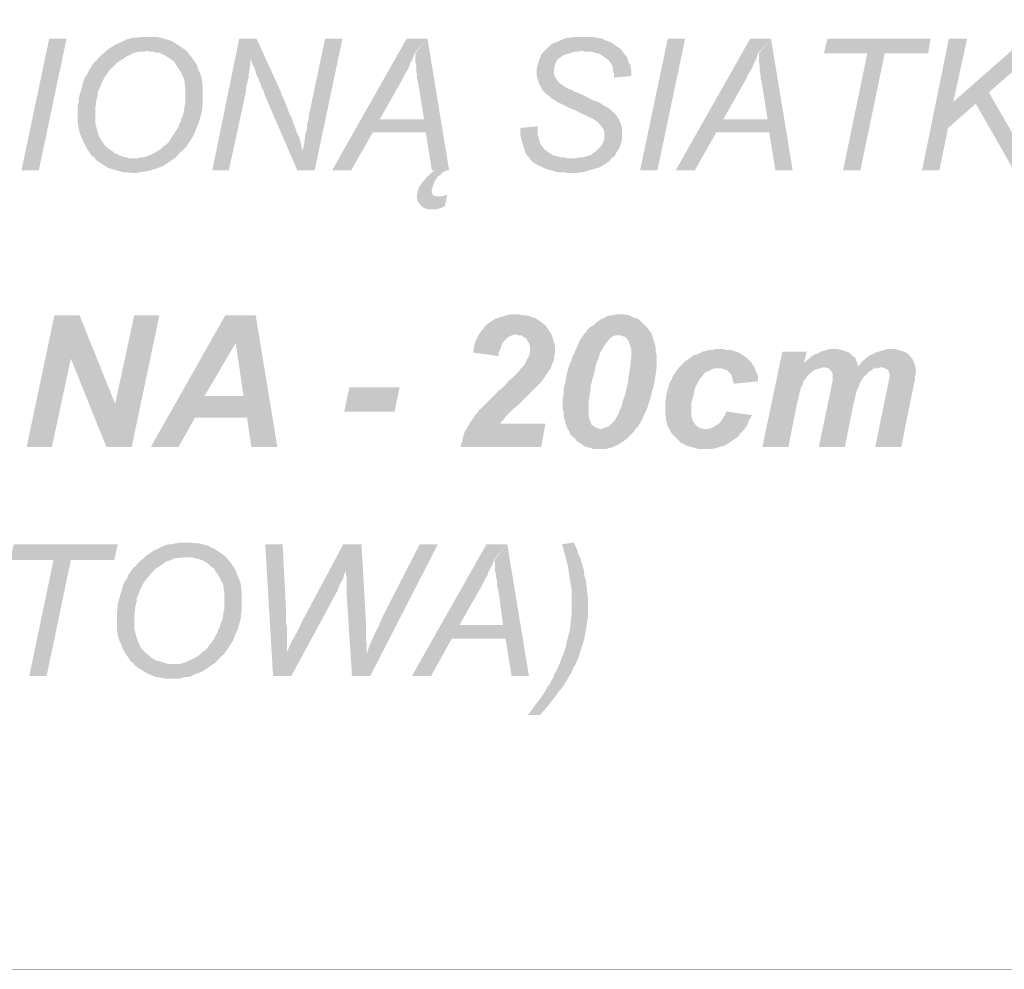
# Model space of a CAD drawing. Header units: millimetres. Extents: x -14047 to 49934, y -21523 to 14989.
# Tile 40 of 201: x 2487 to 2587, y 4369 to 4466. Entities that reach past the tile are written whole.
import ezdxf

# ---------------------------------------------------------------- set-up
doc = ezdxf.new("R2010")
doc.units = ezdxf.units.MM
doc.layers.add('H', color=7, linetype='Continuous')
doc.layers.add('P', color=7, linetype='Continuous')

msp = doc.modelspace()

# ---------------------------------------------------------------- hatches: boundary and pattern name
at = {"layer": 'H', "linetype": 'Continuous'}
for points in [[(2486.988, 4450.574), (2489.813, 4463.977), (2491.577, 4463.977), (2488.753, 4450.574)], [(2498.277, 4450.309), (2497.662, 4450.399), (2497.307, 4450.399), (2496.692, 4450.574), (2496.072, 4450.754), (2495.807, 4450.839), (2495.542, 4451.014), (2495.102, 4451.279), (2494.837, 4451.459), (2494.572, 4451.634), (2494.397, 4451.899), (2494.132, 4452.074), (2493.957, 4452.339), (2493.602, 4452.869), (2493.427, 4453.219), (2493.252, 4453.574), (2493.162, 4453.839), (2492.987, 4454.188), (2492.897, 4454.453), (2492.812, 4454.808), (2492.722, 4455.423), (2492.722, 4455.688), (2492.722, 4456.043), (2492.722, 4456.573), (2492.722, 4456.923), (2492.722, 4457.188), (2492.812, 4457.543), (2492.812, 4457.893), (2492.897, 4458.248), (2492.987, 4458.513), (2493.077, 4458.863), (2493.162, 4459.128), (2493.252, 4459.483), (2493.337, 4459.748), (2493.427, 4460.013), (2493.602, 4460.278), (2493.782, 4460.538), (2493.867, 4460.803), (2494.047, 4461.068), (2494.222, 4461.333), (2494.397, 4461.598), (2494.662, 4461.772), (2494.752, 4461.952), (2495.017, 4462.217), (2495.542, 4462.657), (2495.722, 4462.832), (2496.252, 4463.187), (2496.512, 4463.362), (2497.132, 4463.627), (2497.662, 4463.892), (2498.012, 4463.977), (2498.277, 4464.067), (2498.632, 4464.067), (2499.246, 4464.157), (2499.601, 4464.157), (2500.131, 4464.157), (2500.836, 4464.157), (2501.101, 4464.067), (2501.451, 4463.977), (2501.716, 4463.892), (2502.071, 4463.802), (2502.336, 4463.712), (2502.601, 4463.537), (2502.861, 4463.362), (2503.126, 4463.187), (2503.656, 4462.832), (2499.776, 4462.742), (2499.511, 4462.657), (2498.896, 4462.657), (2498.542, 4462.567), (2498.277, 4462.482), (2498.012, 4462.302), (2497.747, 4462.217), (2497.482, 4462.037), (2497.222, 4461.862), (2496.957, 4461.687), (2496.692, 4461.513), (2496.427, 4461.248), (2496.162, 4460.983), (2495.897, 4460.718), (2495.722, 4460.453), (2495.542, 4460.188), (2495.367, 4459.923), (2495.102, 4459.393), (2495.017, 4459.128), (2494.752, 4458.513), (2494.752, 4458.248), (2494.662, 4457.893), (2494.572, 4457.543), (2494.572, 4457.278), (2494.487, 4456.923), (2494.487, 4456.573), (2494.487, 4456.133), (2494.487, 4455.423), (2494.572, 4455.073), (2494.662, 4454.808), (2494.837, 4454.188), (2494.927, 4453.929), (2495.102, 4453.664), (2495.282, 4453.399), (2495.457, 4453.134), (2495.722, 4452.869), (2495.987, 4452.694), (2496.252, 4452.514), (2496.427, 4452.339), (2496.692, 4452.249), (2497.042, 4452.074), (2497.307, 4451.989), (2497.662, 4451.899), (2497.927, 4451.809), (2498.277, 4451.809), (2498.457, 4451.809), (2502.421, 4451.724), (2502.156, 4451.544), (2501.891, 4451.369), (2501.631, 4451.194), (2501.366, 4451.014), (2500.656, 4450.754), (2500.306, 4450.664), (2500.041, 4450.574), (2499.686, 4450.489), (2499.071, 4450.399), (2498.717, 4450.309), (2498.367, 4450.309)], [(2506.39, 4450.574), (2509.125, 4463.977), (2510.89, 4463.977), (2510.36, 4461.952), (2510.27, 4461.687), (2510.27, 4461.333), (2510.18, 4461.068), (2510.18, 4460.803), (2510.095, 4460.453), (2510.095, 4460.098), (2510.005, 4459.748), (2509.92, 4459.393), (2509.83, 4459.043), (2509.83, 4458.688), (2508.065, 4450.574)], [(2515.034, 4450.574), (2511.68, 4458.338), (2511.595, 4458.688), (2511.415, 4458.953), (2511.33, 4459.308), (2511.155, 4459.658), (2511.065, 4459.923), (2510.89, 4460.278), (2510.71, 4460.893), (2510.445, 4461.423), (2510.36, 4461.687), (2510.36, 4461.952), (2510.89, 4463.977), (2513.18, 4458.953), (2513.355, 4458.598), (2513.445, 4458.248), (2513.62, 4457.893), (2513.799, 4457.543), (2513.884, 4457.278), (2514.239, 4456.308), (2514.414, 4456.043), (2514.504, 4455.778), (2514.589, 4455.513), (2514.679, 4455.248), (2514.769, 4455.073), (2514.854, 4454.808), (2514.944, 4454.543), (2515.034, 4454.278), (2515.209, 4454.014), (2515.384, 4453.309), (2515.474, 4452.959), (2515.559, 4452.604)], [(2515.034, 4450.574), (2515.559, 4452.604), (2515.739, 4453.219), (2515.739, 4453.574), (2515.824, 4453.839), (2515.824, 4454.188), (2515.914, 4454.453), (2516.004, 4454.808), (2516.004, 4455.163), (2516.089, 4455.513), (2516.179, 4455.778), (2516.179, 4456.043), (2517.854, 4463.977), (2519.619, 4463.977), (2516.794, 4450.574)], [(2518.559, 4450.574), (2526.143, 4463.977), (2528.258, 4463.977), (2526.938, 4462.482), (2526.848, 4462.217), (2526.763, 4461.952), (2526.498, 4461.423), (2526.408, 4461.158), (2526.233, 4460.803), (2526.053, 4460.538), (2525.878, 4460.188), (2525.703, 4459.833), (2523.408, 4455.778), (2528.083, 4454.453), (2522.703, 4454.453), (2520.499, 4450.574)], [(2527.203, 4447.664), (2527.203, 4447.929), (2527.203, 4448.194), (2527.288, 4448.459), (2527.378, 4448.814), (2527.553, 4449.074), (2527.733, 4449.339), (2527.998, 4449.694), (2528.258, 4449.959), (2528.438, 4450.134), (2528.702, 4450.399), (2528.967, 4450.574), (2528.702, 4450.574), (2528.083, 4454.453), (2523.408, 4455.778), (2527.908, 4455.778), (2527.378, 4459.128), (2527.288, 4459.568), (2527.203, 4459.923), (2527.203, 4460.278), (2527.113, 4460.628), (2527.113, 4460.983), (2527.113, 4461.248), (2527.028, 4461.598), (2527.028, 4461.862), (2527.028, 4462.482), (2528.258, 4463.977), (2530.462, 4450.574), (2530.202, 4450.574), (2529.847, 4450.399), (2529.582, 4450.134), (2529.317, 4449.959), (2529.142, 4449.694), (2528.967, 4449.429), (2528.877, 4449.164), (2528.787, 4448.899), (2528.702, 4448.549), (2528.702, 4448.284), (2528.877, 4448.019), (2529.142, 4447.929), (2529.407, 4447.929)], [(2547.22, 4460.013), (2547.22, 4460.363), (2547.13, 4460.718), (2547.13, 4460.893), (2547.045, 4461.248), (2546.865, 4461.513), (2546.69, 4461.772), (2546.335, 4462.037), (2546.075, 4462.217), (2545.81, 4462.392), (2545.545, 4462.482), (2545.19, 4462.567), (2544.925, 4462.657), (2544.575, 4462.657), (2544.22, 4462.657), (2543.955, 4462.742), (2540.166, 4462.742), (2540.341, 4462.922), (2540.781, 4463.362), (2541.136, 4463.537), (2541.401, 4463.627), (2541.576, 4463.712), (2541.926, 4463.892), (2542.191, 4463.977), (2542.456, 4464.067), (2542.811, 4464.067), (2543.161, 4464.157), (2543.426, 4464.157), (2543.78, 4464.157), (2544.395, 4464.157), (2544.75, 4464.157), (2545.1, 4464.157), (2545.455, 4464.067), (2546.075, 4463.977), (2546.335, 4463.802), (2546.6, 4463.712), (2546.865, 4463.627), (2547.13, 4463.452), (2547.395, 4463.272), (2547.66, 4463.097), (2547.925, 4462.922), (2548.1, 4462.657), (2548.275, 4462.392), (2548.455, 4462.217), (2548.63, 4461.862), (2548.72, 4461.513), (2548.895, 4461.248), (2548.985, 4460.628), (2548.985, 4460.453), (2548.985, 4460.188)], [(2549.865, 4450.574), (2552.684, 4463.977), (2554.449, 4463.977), (2551.629, 4450.574)], [(2553.479, 4450.574), (2561.063, 4463.977), (2563.178, 4463.977), (2561.858, 4462.482), (2561.768, 4462.217), (2561.683, 4461.952), (2561.418, 4461.423), (2561.328, 4461.158), (2561.153, 4460.803), (2560.973, 4460.538), (2560.798, 4460.188), (2560.623, 4459.833), (2558.329, 4455.778), (2563.003, 4454.453), (2557.624, 4454.453), (2555.419, 4450.574)], [(2563.623, 4450.574), (2563.003, 4454.453), (2558.329, 4455.778), (2562.828, 4455.778), (2562.298, 4459.128), (2562.208, 4459.568), (2562.123, 4459.923), (2562.123, 4460.278), (2562.033, 4460.628), (2562.033, 4460.983), (2562.033, 4461.248), (2561.948, 4461.598), (2561.948, 4461.862), (2561.948, 4462.482), (2563.178, 4463.977), (2565.383, 4450.574)], [(2570.497, 4450.574), (2572.967, 4462.482), (2568.557, 4462.482), (2568.912, 4463.977), (2579.406, 4463.977), (2579.141, 4462.482), (2574.731, 4462.482), (2572.262, 4450.574)], [(2578.526, 4450.574), (2581.255, 4463.977), (2583.11, 4463.977), (2581.7, 4457.543), (2583.99, 4457.363), (2581.17, 4454.898), (2580.286, 4450.574)], [(2587.87, 4450.574), (2583.99, 4457.363), (2581.7, 4457.543), (2589.019, 4463.977), (2591.574, 4463.977), (2585.315, 4458.513), (2589.899, 4450.574)], [(2502.421, 4451.724), (2498.457, 4451.809), (2498.807, 4451.809), (2499.071, 4451.899), (2499.426, 4451.899), (2499.686, 4451.989), (2500.306, 4452.249), (2500.656, 4452.429), (2501.186, 4452.779), (2501.451, 4453.044), (2501.716, 4453.219), (2501.981, 4453.484), (2502.071, 4453.664), (2502.421, 4454.188), (2502.601, 4454.453), (2502.776, 4454.718), (2502.951, 4454.983), (2503.041, 4455.338), (2503.216, 4455.603), (2503.216, 4455.778), (2503.391, 4456.133), (2503.481, 4456.483), (2503.571, 4457.103), (2503.656, 4457.453), (2503.656, 4457.718), (2503.656, 4458.073), (2503.656, 4458.688), (2503.656, 4459.043), (2503.571, 4459.393), (2503.571, 4459.658), (2503.481, 4460.013), (2503.306, 4460.278), (2503.216, 4460.538), (2503.041, 4460.803), (2502.686, 4461.333), (2502.601, 4461.513), (2502.336, 4461.772), (2502.071, 4461.952), (2501.806, 4462.127), (2501.541, 4462.302), (2501.276, 4462.392), (2501.011, 4462.567), (2500.656, 4462.567), (2500.396, 4462.657), (2500.041, 4462.657), (2499.776, 4462.742), (2503.656, 4462.832), (2503.921, 4462.567), (2504.096, 4462.302), (2504.276, 4462.127), (2504.626, 4461.598), (2504.806, 4461.333), (2504.981, 4460.803), (2505.156, 4460.453), (2505.246, 4460.188), (2505.331, 4459.833), (2505.331, 4459.568), (2505.421, 4459.218), (2505.421, 4458.863), (2505.421, 4458.513), (2505.421, 4457.808), (2505.421, 4457.543), (2505.421, 4457.188), (2505.331, 4456.838), (2505.331, 4456.573), (2505.246, 4456.218), (2505.156, 4455.953), (2505.066, 4455.603), (2504.981, 4455.338), (2504.716, 4454.718), (2504.541, 4454.278), (2504.361, 4453.929), (2504.186, 4453.664), (2504.011, 4453.399), (2503.831, 4453.134), (2503.656, 4452.869), (2503.391, 4452.604), (2503.126, 4452.429), (2502.686, 4451.899)], [(2546.955, 4451.809), (2542.901, 4451.809), (2543.341, 4451.809), (2543.69, 4451.899), (2544.045, 4451.899), (2544.31, 4451.989), (2544.66, 4452.074), (2544.925, 4452.164), (2545.1, 4452.339), (2545.365, 4452.514), (2545.63, 4452.779), (2545.895, 4453.044), (2546.075, 4453.309), (2546.16, 4453.574), (2546.25, 4453.839), (2546.25, 4454.104), (2546.25, 4454.453), (2546.16, 4454.718), (2545.985, 4454.983), (2545.81, 4455.248), (2545.545, 4455.513), (2545.28, 4455.688), (2545.015, 4455.868), (2544.75, 4455.953), (2544.485, 4456.133), (2544.045, 4456.308), (2543.69, 4456.483), (2543.341, 4456.658), (2542.901, 4456.838), (2542.546, 4457.013), (2542.191, 4457.188), (2541.841, 4457.363), (2541.576, 4457.453), (2541.401, 4457.543), (2541.221, 4457.718), (2540.871, 4457.893), (2540.606, 4458.158), (2540.341, 4458.338), (2540.076, 4458.598), (2539.901, 4458.863), (2539.811, 4459.043), (2539.636, 4459.308), (2539.546, 4459.568), (2539.461, 4459.923), (2539.371, 4460.188), (2539.371, 4460.538), (2539.371, 4460.983), (2539.461, 4461.248), (2539.546, 4461.598), (2539.636, 4461.862), (2539.726, 4462.127), (2539.901, 4462.482), (2540.166, 4462.742), (2543.955, 4462.742), (2543.605, 4462.657), (2543.251, 4462.657), (2542.901, 4462.567), (2542.636, 4462.482), (2542.371, 4462.392), (2542.106, 4462.302), (2541.841, 4462.127), (2541.486, 4461.862), (2541.311, 4461.598), (2541.221, 4461.333), (2541.136, 4460.983), (2541.136, 4460.718), (2541.136, 4460.363), (2541.221, 4460.098), (2541.401, 4459.833), (2541.486, 4459.658), (2541.751, 4459.393), (2542.016, 4459.218), (2542.281, 4459.043), (2542.636, 4458.863), (2542.901, 4458.778), (2543.161, 4458.598), (2543.426, 4458.513), (2543.87, 4458.338), (2544.22, 4458.158), (2544.575, 4457.983), (2544.925, 4457.808), (2545.28, 4457.628), (2545.63, 4457.543), (2545.895, 4457.363), (2546.16, 4457.188), (2546.335, 4457.103), (2546.515, 4457.013), (2546.78, 4456.838), (2547.045, 4456.573), (2547.305, 4456.393), (2547.485, 4456.133), (2547.66, 4455.868), (2547.835, 4455.513), (2547.925, 4455.248), (2548.015, 4454.983), (2548.015, 4454.633), (2548.015, 4454.278), (2548.015, 4453.929), (2548.015, 4453.664), (2547.925, 4453.309), (2547.835, 4453.044), (2547.66, 4452.694), (2547.485, 4452.429), (2547.395, 4452.249), (2547.22, 4451.989)], [(2542.546, 4450.309), (2542.106, 4450.399), (2541.841, 4450.399), (2541.486, 4450.399), (2540.871, 4450.574), (2540.251, 4450.754), (2539.726, 4451.014), (2539.461, 4451.104), (2539.196, 4451.279), (2538.931, 4451.459), (2538.751, 4451.634), (2538.576, 4451.899), (2538.401, 4452.074), (2538.226, 4452.339), (2538.136, 4452.604), (2538.046, 4452.869), (2537.961, 4453.219), (2537.871, 4453.484), (2537.781, 4453.839), (2537.696, 4454.188), (2537.696, 4454.543), (2537.696, 4454.898), (2539.461, 4455.073), (2539.461, 4454.633), (2539.461, 4454.278), (2539.546, 4453.929), (2539.636, 4453.664), (2539.726, 4453.309), (2539.811, 4453.134), (2539.986, 4452.959), (2540.166, 4452.694), (2540.431, 4452.514), (2540.696, 4452.339), (2540.956, 4452.164), (2541.221, 4452.074), (2541.576, 4451.989), (2541.841, 4451.899), (2542.191, 4451.899), (2542.546, 4451.809), (2542.901, 4451.809), (2546.955, 4451.809), (2546.78, 4451.544), (2546.515, 4451.369), (2546.25, 4451.194), (2545.985, 4451.014), (2545.63, 4450.839), (2545.28, 4450.754), (2544.66, 4450.574), (2544.395, 4450.489), (2544.045, 4450.399), (2543.69, 4450.399), (2543.426, 4450.309), (2543.076, 4450.309)], [(2528.702, 4446.61), (2528.348, 4446.61), (2528.083, 4446.695), (2527.733, 4446.869), (2527.553, 4447.049), (2527.288, 4447.399), (2527.203, 4447.664), (2529.407, 4447.929), (2529.757, 4447.929), (2530.022, 4448.019), (2530.287, 4448.104), (2530.022, 4446.959), (2529.672, 4446.784), (2529.407, 4446.695), (2529.052, 4446.61), (2528.787, 4446.61)], [(2487.518, 4422.443), (2490.343, 4435.851), (2492.897, 4435.851), (2492.017, 4431.442), (2490.078, 4422.443)], [(2495.632, 4422.443), (2492.017, 4431.442), (2492.897, 4435.851), (2496.512, 4426.852)], [(2495.632, 4422.443), (2496.512, 4426.852), (2498.457, 4435.851), (2501.011, 4435.851), (2498.192, 4422.443)], [(2500.131, 4422.443), (2507.715, 4435.851), (2510.8, 4435.851), (2508.77, 4433.026), (2505.596, 4427.647), (2509.92, 4425.442), (2504.626, 4425.442), (2502.951, 4422.443)], [(2510.36, 4422.443), (2509.92, 4425.442), (2505.596, 4427.647), (2509.565, 4427.647), (2508.77, 4433.026), (2510.8, 4435.851), (2513.005, 4422.443)], [(2535.492, 4431.707), (2532.932, 4432.056), (2532.932, 4432.411), (2533.022, 4432.761), (2533.112, 4433.116), (2533.377, 4433.731), (2533.727, 4434.261), (2533.902, 4434.436), (2534.082, 4434.701), (2534.347, 4434.966), (2534.607, 4435.141), (2534.872, 4435.321), (2535.137, 4435.496), (2535.402, 4435.586), (2535.667, 4435.671), (2536.022, 4435.761), (2536.286, 4435.851), (2536.636, 4435.936), (2536.991, 4435.936), (2537.521, 4435.936), (2537.871, 4435.851), (2538.226, 4435.851), (2538.576, 4435.761), (2538.841, 4435.671), (2539.196, 4435.586), (2539.461, 4435.406), (2539.726, 4435.231), (2540.166, 4434.881), (2540.341, 4434.701), (2540.516, 4434.436), (2540.696, 4434.171), (2540.871, 4433.911), (2537.256, 4433.911), (2536.901, 4433.821), (2536.636, 4433.731), (2536.371, 4433.556), (2536.196, 4433.381), (2536.022, 4433.201), (2535.842, 4432.941), (2535.757, 4432.676), (2535.667, 4432.411), (2535.492, 4432.056)], [(2549.425, 4424.298), (2545.895, 4424.298), (2546.16, 4424.388), (2546.425, 4424.472), (2546.69, 4424.562), (2546.955, 4424.827), (2547.13, 4425.002), (2547.305, 4425.177), (2547.395, 4425.357), (2547.57, 4425.617), (2547.66, 4425.797), (2547.75, 4426.062), (2548.015, 4426.677), (2548.1, 4427.032), (2548.19, 4427.382), (2548.365, 4427.822), (2548.455, 4428.267), (2548.54, 4428.617), (2548.63, 4428.972), (2548.72, 4429.767), (2548.805, 4430.117), (2548.805, 4430.382), (2548.895, 4430.737), (2548.895, 4430.997), (2548.985, 4431.617), (2548.985, 4431.881), (2548.985, 4432.321), (2548.895, 4432.676), (2548.805, 4432.941), (2548.72, 4433.201), (2548.365, 4433.646), (2548.1, 4433.731), (2547.835, 4433.821), (2544.22, 4433.996), (2544.395, 4434.171), (2544.575, 4434.436), (2544.75, 4434.616), (2545.19, 4434.881), (2545.455, 4435.141), (2545.72, 4435.321), (2545.985, 4435.496), (2546.25, 4435.586), (2546.515, 4435.761), (2546.865, 4435.851), (2547.13, 4435.851), (2547.485, 4435.936), (2547.75, 4435.936), (2548.19, 4435.936), (2548.805, 4435.851), (2549.07, 4435.671), (2549.335, 4435.586), (2549.6, 4435.496), (2549.865, 4435.321), (2550.13, 4435.056), (2550.48, 4434.701), (2550.66, 4434.526), (2550.835, 4434.261), (2551.009, 4434.086), (2551.099, 4433.821), (2551.189, 4433.466), (2551.364, 4432.941), (2551.449, 4432.586), (2551.449, 4432.231), (2551.539, 4431.881), (2551.539, 4431.442), (2551.539, 4430.997), (2551.539, 4430.737), (2551.539, 4430.382), (2551.449, 4429.767), (2551.274, 4428.792), (2551.189, 4428.442), (2551.099, 4428.177), (2550.925, 4427.472), (2550.835, 4427.117), (2550.745, 4426.942), (2550.66, 4426.592), (2550.395, 4425.972), (2550.22, 4425.617), (2550.13, 4425.357), (2549.955, 4425.002), (2549.775, 4424.737), (2549.6, 4424.472)], [(2531.612, 4422.443), (2531.697, 4422.798), (2531.787, 4423.063), (2531.877, 4423.418), (2531.962, 4423.768), (2532.052, 4424.033), (2532.227, 4424.298), (2532.582, 4424.912), (2532.757, 4425.177), (2532.932, 4425.442), (2533.112, 4425.707), (2533.377, 4425.972), (2533.462, 4426.147), (2533.637, 4426.327), (2533.817, 4426.502), (2533.992, 4426.677), (2534.962, 4427.647), (2535.317, 4428.002), (2535.577, 4428.267), (2535.842, 4428.442), (2536.196, 4428.792), (2536.461, 4429.147), (2536.811, 4429.412), (2536.991, 4429.587), (2537.256, 4429.852), (2537.431, 4430.027), (2537.521, 4430.117), (2537.781, 4430.472), (2538.046, 4430.737), (2538.226, 4430.997), (2538.311, 4431.262), (2538.576, 4431.707), (2538.666, 4432.056), (2538.666, 4432.321), (2538.666, 4432.676), (2538.576, 4433.026), (2538.401, 4433.291), (2538.311, 4433.466), (2538.046, 4433.646), (2537.781, 4433.821), (2537.431, 4433.821), (2537.256, 4433.911), (2540.871, 4433.911), (2540.956, 4433.646), (2541.046, 4433.291), (2541.136, 4433.026), (2541.221, 4432.676), (2541.221, 4432.321), (2541.221, 4432.056), (2541.136, 4431.707), (2541.136, 4431.352), (2540.871, 4430.737), (2540.781, 4430.472), (2540.606, 4430.207), (2540.431, 4429.942), (2540.251, 4429.677), (2540.076, 4429.412), (2539.811, 4429.057), (2539.636, 4428.882), (2539.461, 4428.707), (2539.281, 4428.532), (2538.491, 4427.737), (2538.226, 4427.472), (2538.046, 4427.297), (2537.696, 4426.942), (2537.431, 4426.677), (2537.076, 4426.412), (2536.901, 4426.237), (2536.371, 4425.707), (2536.196, 4425.532), (2536.022, 4425.267), (2535.757, 4425.002), (2535.667, 4424.827), (2540.251, 4424.827), (2539.811, 4422.443)], [(2545.81, 4422.268), (2545.455, 4422.268), (2545.1, 4422.268), (2544.84, 4422.358), (2544.485, 4422.443), (2544.22, 4422.533), (2543.955, 4422.708), (2543.69, 4422.888), (2543.426, 4423.063), (2543.251, 4423.328), (2542.901, 4423.593), (2542.721, 4423.858), (2542.636, 4424.123), (2542.456, 4424.388), (2542.371, 4424.647), (2542.281, 4424.912), (2542.191, 4425.267), (2542.106, 4425.617), (2542.106, 4425.972), (2542.016, 4426.327), (2542.016, 4426.677), (2542.016, 4427.117), (2542.016, 4427.472), (2542.106, 4427.737), (2542.106, 4428.087), (2542.106, 4428.442), (2542.281, 4429.057), (2542.371, 4429.677), (2542.456, 4430.027), (2542.546, 4430.382), (2542.636, 4430.647), (2542.721, 4430.912), (2542.901, 4431.262), (2542.986, 4431.617), (2543.161, 4431.966), (2543.426, 4432.586), (2543.605, 4432.941), (2543.69, 4433.201), (2543.87, 4433.466), (2544.22, 4433.996), (2547.75, 4433.821), (2547.395, 4433.821), (2547.13, 4433.731), (2546.865, 4433.556), (2546.6, 4433.291), (2546.515, 4433.116), (2546.335, 4432.941), (2546.25, 4432.761), (2546.075, 4432.496), (2545.985, 4432.321), (2545.81, 4432.056), (2545.72, 4431.707), (2545.63, 4431.442), (2545.455, 4431.087), (2545.365, 4430.737), (2545.28, 4430.292), (2545.19, 4429.942), (2544.925, 4428.972), (2544.84, 4428.617), (2544.84, 4428.267), (2544.75, 4427.912), (2544.75, 4427.647), (2544.66, 4427.297), (2544.66, 4427.032), (2544.66, 4426.767), (2544.66, 4425.882), (2544.66, 4425.532), (2544.75, 4425.177), (2544.84, 4425.002), (2544.925, 4424.737), (2545.19, 4424.562), (2545.455, 4424.388), (2545.81, 4424.298), (2549.425, 4424.298), (2549.25, 4424.033), (2548.805, 4423.593), (2548.72, 4423.503), (2548.455, 4423.238), (2548.19, 4423.063), (2547.925, 4422.888), (2547.66, 4422.708), (2547.305, 4422.533), (2547.045, 4422.443), (2546.78, 4422.358), (2546.425, 4422.268), (2546.16, 4422.268)], [(2559.388, 4428.882), (2559.298, 4429.237), (2559.213, 4429.587), (2559.123, 4429.852), (2558.948, 4430.027), (2558.683, 4430.292), (2558.329, 4430.382), (2558.064, 4430.472), (2557.799, 4430.472), (2553.744, 4430.472), (2554.009, 4430.737), (2554.184, 4430.912), (2554.449, 4431.177), (2554.979, 4431.527), (2555.334, 4431.792), (2555.684, 4431.881), (2556.214, 4432.146), (2556.569, 4432.231), (2556.829, 4432.321), (2557.184, 4432.321), (2557.539, 4432.411), (2557.799, 4432.411), (2558.329, 4432.411), (2558.683, 4432.321), (2559.033, 4432.321), (2559.388, 4432.231), (2559.653, 4432.146), (2559.918, 4432.056), (2560.183, 4431.881), (2560.448, 4431.707), (2560.713, 4431.527), (2560.973, 4431.262), (2561.153, 4431.087), (2561.328, 4430.822), (2561.503, 4430.557), (2561.593, 4430.207), (2561.768, 4429.942), (2561.858, 4429.587), (2561.858, 4429.322), (2561.858, 4429.147)], [(2571.997, 4430.912), (2566.532, 4430.997), (2566.797, 4431.262), (2567.062, 4431.442), (2567.322, 4431.707), (2567.677, 4431.881), (2567.942, 4431.966), (2568.207, 4432.146), (2568.472, 4432.231), (2568.822, 4432.321), (2569.087, 4432.411), (2569.352, 4432.411), (2569.617, 4432.411), (2569.972, 4432.411), (2570.322, 4432.321), (2570.587, 4432.231), (2570.942, 4432.146), (2571.117, 4432.056), (2571.472, 4431.707), (2571.732, 4431.527), (2571.822, 4431.262)], [(2573.761, 4422.443), (2574.996, 4428.442), (2575.086, 4428.882), (2575.171, 4429.322), (2575.261, 4429.677), (2575.171, 4430.027), (2575.086, 4430.292), (2574.731, 4430.472), (2574.466, 4430.557), (2571.997, 4430.647), (2572.262, 4430.912), (2572.442, 4431.177), (2572.702, 4431.352), (2572.882, 4431.527), (2573.232, 4431.792), (2573.496, 4431.881), (2573.761, 4432.056), (2574.116, 4432.146), (2574.381, 4432.231), (2574.731, 4432.321), (2574.996, 4432.411), (2575.351, 4432.411), (2575.791, 4432.411), (2576.141, 4432.321), (2576.406, 4432.231), (2576.761, 4432.146), (2577.026, 4431.966), (2577.201, 4431.792), (2577.466, 4431.527), (2577.641, 4431.262), (2577.731, 4430.997), (2577.821, 4430.737), (2577.906, 4430.382), (2577.906, 4430.117), (2577.906, 4429.942), (2577.821, 4429.677), (2577.821, 4429.322), (2577.731, 4428.972), (2577.641, 4428.532), (2576.406, 4422.443)], [(2562.298, 4422.443), (2564.328, 4432.146), (2566.797, 4432.146), (2566.532, 4430.997), (2571.997, 4430.912), (2571.997, 4430.647), (2574.291, 4430.557), (2568.472, 4430.557), (2568.207, 4430.472), (2567.852, 4430.382), (2567.587, 4430.292), (2567.322, 4430.117), (2567.062, 4429.852), (2566.882, 4429.677), (2566.617, 4429.322), (2566.442, 4429.057), (2566.352, 4428.707), (2566.177, 4428.442), (2566.177, 4428.267), (2566.092, 4428.002), (2566.002, 4427.647), (2565.912, 4427.207), (2565.827, 4426.942), (2564.943, 4422.443)], [(2556.479, 4422.268), (2556.124, 4422.268), (2555.774, 4422.268), (2555.419, 4422.358), (2555.154, 4422.443), (2554.804, 4422.533), (2554.539, 4422.623), (2554.274, 4422.798), (2554.009, 4422.888), (2553.569, 4423.328), (2553.304, 4423.593), (2553.129, 4423.768), (2552.949, 4424.033), (2552.864, 4424.298), (2552.684, 4424.562), (2552.599, 4424.912), (2552.509, 4425.177), (2552.509, 4425.532), (2552.424, 4425.882), (2552.424, 4426.237), (2552.424, 4426.677), (2552.424, 4427.032), (2552.509, 4427.382), (2552.509, 4427.647), (2552.599, 4428.002), (2552.684, 4428.352), (2552.774, 4428.617), (2552.864, 4428.972), (2553.039, 4429.237), (2553.214, 4429.677), (2553.394, 4429.942), (2553.569, 4430.207), (2553.744, 4430.472), (2557.799, 4430.472), (2557.539, 4430.472), (2557.184, 4430.382), (2556.919, 4430.207), (2556.654, 4430.117), (2556.389, 4429.942), (2556.214, 4429.677), (2556.039, 4429.502), (2555.859, 4429.237), (2555.684, 4428.882), (2555.509, 4428.617), (2555.419, 4428.267), (2555.334, 4427.822), (2555.244, 4427.562), (2555.154, 4427.207), (2555.069, 4426.852), (2555.069, 4426.592), (2555.069, 4426.237), (2555.069, 4426.062), (2555.069, 4425.707), (2555.154, 4425.357), (2555.244, 4425.092), (2555.419, 4424.827), (2555.684, 4424.562), (2555.949, 4424.388), (2556.304, 4424.298), (2556.479, 4424.298), (2560.448, 4424.208), (2560.183, 4423.943), (2560.003, 4423.768), (2559.828, 4423.503), (2559.563, 4423.328), (2559.298, 4423.153), (2559.033, 4422.973), (2558.773, 4422.798), (2558.508, 4422.623), (2557.889, 4422.443), (2557.624, 4422.358), (2557.274, 4422.268), (2556.919, 4422.268), (2556.654, 4422.268)], [(2568.032, 4422.443), (2569.267, 4428.352), (2569.352, 4428.792), (2569.442, 4429.147), (2569.442, 4429.412), (2569.442, 4429.677), (2569.442, 4429.942), (2569.267, 4430.207), (2569.002, 4430.472), (2568.647, 4430.557), (2574.291, 4430.557), (2574.026, 4430.472), (2573.671, 4430.472), (2573.411, 4430.292), (2573.147, 4430.117), (2572.967, 4429.942), (2572.702, 4429.677), (2572.527, 4429.502), (2572.442, 4429.322), (2572.262, 4429.057), (2572.177, 4428.882), (2572.087, 4428.532), (2571.912, 4428.267), (2571.822, 4427.912), (2571.732, 4427.562), (2571.647, 4427.117), (2571.557, 4426.852), (2570.677, 4422.443)], [(2519.794, 4426.062), (2520.324, 4428.532), (2525.438, 4428.532), (2524.908, 4426.062)], [(2560.448, 4424.208), (2556.479, 4424.298), (2556.829, 4424.298), (2557.094, 4424.388), (2557.449, 4424.562), (2557.714, 4424.737), (2557.979, 4424.912), (2558.154, 4425.177), (2558.329, 4425.442), (2558.508, 4425.707), (2558.593, 4426.062), (2561.238, 4425.707), (2561.063, 4425.357), (2560.888, 4425.092), (2560.798, 4424.737), (2560.623, 4424.472)], [(2487.783, 4399.166), (2490.253, 4410.979), (2485.843, 4410.979), (2486.198, 4412.569), (2496.777, 4412.569), (2496.427, 4410.979), (2492.017, 4410.979), (2489.548, 4399.166)], [(2502.246, 4398.901), (2501.631, 4398.901), (2501.276, 4398.991), (2500.656, 4399.076), (2500.041, 4399.341), (2499.776, 4399.431), (2499.511, 4399.606), (2499.071, 4399.871), (2498.807, 4400.046), (2498.542, 4400.221), (2498.367, 4400.486), (2498.102, 4400.666), (2497.927, 4400.931), (2497.572, 4401.456), (2497.397, 4401.721), (2497.222, 4402.076), (2497.132, 4402.425), (2496.957, 4402.69), (2496.867, 4403.045), (2496.777, 4403.31), (2496.692, 4404.015), (2496.692, 4404.28), (2496.692, 4404.63), (2496.692, 4405.075), (2496.692, 4405.425), (2496.692, 4405.78), (2496.777, 4406.13), (2496.777, 4406.485), (2496.867, 4406.835), (2496.957, 4407.1), (2497.042, 4407.455), (2497.132, 4407.72), (2497.222, 4408.07), (2497.307, 4408.335), (2497.397, 4408.6), (2497.572, 4408.865), (2497.747, 4409.13), (2497.837, 4409.395), (2498.012, 4409.659), (2498.192, 4409.924), (2498.367, 4410.189), (2498.632, 4410.364), (2498.717, 4410.539), (2498.981, 4410.804), (2499.511, 4411.244), (2499.686, 4411.424), (2500.216, 4411.774), (2500.481, 4411.949), (2501.101, 4412.214), (2501.631, 4412.479), (2501.981, 4412.569), (2502.246, 4412.569), (2502.601, 4412.659), (2503.216, 4412.744), (2503.571, 4412.744), (2504.096, 4412.744), (2504.806, 4412.659), (2505.066, 4412.659), (2505.421, 4412.569), (2505.686, 4412.479), (2506.036, 4412.394), (2506.301, 4412.214), (2506.565, 4412.129), (2506.83, 4411.949), (2507.095, 4411.774), (2507.625, 4411.424), (2503.746, 4411.244), (2503.481, 4411.244), (2502.861, 4411.159), (2502.511, 4411.159), (2502.246, 4410.979), (2501.981, 4410.894), (2501.716, 4410.804), (2501.451, 4410.629), (2501.186, 4410.454), (2500.921, 4410.274), (2500.656, 4410.099), (2500.396, 4409.834), (2500.131, 4409.569), (2499.866, 4409.22), (2499.686, 4409.04), (2499.511, 4408.775), (2499.336, 4408.515), (2499.071, 4407.985), (2498.981, 4407.72), (2498.717, 4407.1), (2498.717, 4406.835), (2498.632, 4406.485), (2498.542, 4406.13), (2498.542, 4405.78), (2498.457, 4405.425), (2498.457, 4405.075), (2498.457, 4404.72), (2498.457, 4404.015), (2498.542, 4403.66), (2498.632, 4403.31), (2498.807, 4402.78), (2498.896, 4402.515), (2499.071, 4402.165), (2499.246, 4401.901), (2499.426, 4401.721), (2499.686, 4401.456), (2499.951, 4401.281), (2500.216, 4401.016), (2500.396, 4400.931), (2500.656, 4400.751), (2501.011, 4400.666), (2501.276, 4400.576), (2501.631, 4400.486), (2501.891, 4400.401), (2502.246, 4400.401), (2502.421, 4400.401), (2506.39, 4400.311), (2506.126, 4400.136), (2505.861, 4399.961), (2505.596, 4399.781), (2505.331, 4399.606), (2504.626, 4399.341), (2504.276, 4399.166), (2504.011, 4399.076), (2503.656, 4399.076), (2503.041, 4398.901), (2502.686, 4398.901), (2502.336, 4398.901)], [(2512.565, 4399.166), (2511.77, 4412.569), (2513.535, 4412.569), (2513.884, 4405.865), (2513.884, 4405.6), (2513.884, 4405.34), (2513.884, 4404.985), (2513.884, 4404.63), (2513.974, 4404.19), (2513.974, 4403.75), (2513.974, 4403.31), (2513.974, 4402.955), (2513.974, 4402.605), (2513.974, 4401.986), (2513.974, 4401.636)], [(2512.565, 4399.166), (2513.974, 4401.636), (2514.149, 4401.986), (2514.329, 4402.425), (2514.504, 4402.78), (2514.679, 4403.045), (2514.854, 4403.395), (2515.034, 4403.66), (2515.119, 4403.925), (2515.299, 4404.19), (2515.384, 4404.455), (2515.474, 4404.63), (2515.559, 4404.81), (2519.704, 4412.569), (2521.558, 4412.569), (2519.969, 4409.834), (2519.794, 4409.485), (2519.704, 4409.13), (2519.529, 4408.775), (2519.354, 4408.515), (2519.264, 4408.25), (2519.089, 4407.805), (2514.414, 4399.166)], [(2520.589, 4399.166), (2520.059, 4407.28), (2520.059, 4407.545), (2520.059, 4407.805), (2520.059, 4408.16), (2520.059, 4408.425), (2520.059, 4408.775), (2520.059, 4409.13), (2519.969, 4409.485), (2519.969, 4409.834), (2521.558, 4412.569), (2521.998, 4404.72), (2521.998, 4404.105), (2521.998, 4403.84), (2521.998, 4403.22), (2521.998, 4402.87), (2522.088, 4402.515), (2522.088, 4401.811), (2522.088, 4401.456)], [(2520.589, 4399.166), (2522.088, 4401.456), (2522.173, 4401.721), (2522.263, 4401.986), (2522.353, 4402.25), (2522.528, 4402.605), (2522.618, 4402.87), (2522.793, 4403.22), (2522.968, 4403.66), (2523.143, 4403.925), (2523.323, 4404.28), (2523.408, 4404.545), (2523.498, 4404.72), (2523.588, 4404.985), (2527.468, 4412.569), (2529.317, 4412.569), (2522.438, 4399.166)], [(2526.673, 4399.166), (2534.257, 4412.569), (2536.371, 4412.569), (2535.052, 4411.069), (2534.962, 4410.804), (2534.872, 4410.539), (2534.607, 4410.009), (2534.432, 4409.744), (2534.347, 4409.395), (2534.167, 4409.13), (2533.992, 4408.775), (2533.817, 4408.425), (2531.522, 4404.37), (2536.196, 4402.955), (2530.727, 4402.955), (2528.613, 4399.166)], [(2536.811, 4399.166), (2536.196, 4402.955), (2531.522, 4404.37), (2535.932, 4404.37), (2535.492, 4407.72), (2535.402, 4408.16), (2535.317, 4408.515), (2535.317, 4408.865), (2535.227, 4409.22), (2535.227, 4409.569), (2535.137, 4409.834), (2535.137, 4410.189), (2535.137, 4410.454), (2535.052, 4410.979), (2536.371, 4412.569), (2538.576, 4399.166)], [(2538.401, 4395.196), (2538.576, 4395.371), (2538.931, 4395.816), (2539.106, 4396.076), (2539.281, 4396.341), (2539.461, 4396.521), (2539.901, 4397.136), (2540.076, 4397.401), (2540.431, 4398.021), (2540.696, 4398.371), (2540.871, 4398.726), (2541.046, 4398.991), (2541.136, 4399.341), (2541.311, 4399.606), (2541.486, 4399.961), (2541.751, 4400.576), (2541.841, 4400.841), (2541.926, 4401.106), (2542.106, 4401.456), (2542.191, 4401.721), (2542.371, 4402.34), (2542.371, 4402.515), (2542.456, 4402.78), (2542.636, 4403.485), (2542.721, 4403.75), (2542.811, 4404.455), (2542.811, 4404.72), (2542.901, 4405.425), (2542.901, 4405.69), (2542.901, 4406.045), (2542.901, 4407.1), (2542.901, 4407.805), (2542.901, 4408.07), (2542.811, 4408.425), (2542.811, 4408.69), (2542.721, 4409.04), (2542.546, 4410.274), (2542.456, 4410.629), (2542.371, 4410.979), (2542.281, 4411.334), (2542.191, 4411.599), (2542.106, 4411.949), (2542.016, 4412.304), (2541.926, 4412.569), (2543.161, 4412.744), (2543.251, 4412.479), (2543.426, 4412.129), (2543.515, 4411.864), (2543.605, 4411.509), (2543.78, 4411.244), (2543.87, 4410.894), (2543.955, 4410.629), (2544.045, 4410.274), (2544.13, 4410.009), (2544.22, 4409.305), (2544.31, 4409.04), (2544.395, 4408.69), (2544.395, 4408.425), (2544.485, 4408.07), (2544.485, 4407.72), (2544.575, 4407.1), (2544.575, 4406.75), (2544.575, 4405.6), (2544.575, 4405.25), (2544.485, 4404.63), (2544.395, 4404.015), (2544.31, 4403.66), (2544.22, 4403.045), (2544.045, 4402.425), (2543.955, 4402.165), (2543.87, 4401.901), (2543.78, 4401.636), (2543.69, 4401.281), (2543.605, 4401.016), (2543.426, 4400.666), (2543.341, 4400.401), (2543.161, 4400.136), (2542.986, 4399.781), (2542.901, 4399.516), (2542.721, 4399.251), (2542.371, 4398.636), (2542.191, 4398.371), (2542.106, 4398.196), (2541.751, 4397.756), (2541.576, 4397.576), (2541.401, 4397.311), (2541.221, 4397.046), (2540.781, 4396.521), (2540.606, 4396.256), (2540.076, 4395.636), (2539.811, 4395.371), (2539.726, 4395.196)], [(2506.39, 4400.311), (2502.421, 4400.401), (2502.776, 4400.401), (2503.041, 4400.401), (2503.391, 4400.486), (2503.656, 4400.576), (2504.276, 4400.841), (2504.626, 4401.016), (2505.156, 4401.371), (2505.421, 4401.636), (2505.686, 4401.811), (2505.951, 4402.076), (2506.036, 4402.25), (2506.39, 4402.69), (2506.565, 4402.955), (2506.745, 4403.31), (2506.92, 4403.575), (2507.005, 4403.925), (2507.185, 4404.19), (2507.185, 4404.37), (2507.36, 4404.72), (2507.45, 4405.075), (2507.535, 4405.69), (2507.625, 4406.045), (2507.625, 4406.31), (2507.625, 4406.66), (2507.625, 4407.28), (2507.625, 4407.63), (2507.535, 4407.985), (2507.535, 4408.25), (2507.45, 4408.6), (2507.27, 4408.865), (2507.185, 4409.13), (2507.005, 4409.395), (2506.655, 4409.924), (2506.565, 4410.099), (2506.301, 4410.274), (2506.036, 4410.539), (2505.776, 4410.719), (2505.511, 4410.894), (2505.246, 4410.979), (2504.981, 4411.069), (2504.626, 4411.159), (2504.361, 4411.244), (2504.011, 4411.244), (2503.746, 4411.244), (2507.625, 4411.424), (2507.89, 4411.159), (2508.065, 4410.894), (2508.24, 4410.719), (2508.595, 4410.189), (2508.77, 4409.924), (2508.95, 4409.395), (2509.125, 4409.04), (2509.21, 4408.775), (2509.3, 4408.425), (2509.3, 4408.16), (2509.39, 4407.805), (2509.39, 4407.455), (2509.39, 4407.1), (2509.39, 4406.395), (2509.39, 4406.045), (2509.39, 4405.78), (2509.3, 4405.425), (2509.3, 4405.075), (2509.21, 4404.81), (2509.125, 4404.455), (2509.035, 4404.19), (2508.95, 4403.84), (2508.685, 4403.31), (2508.505, 4402.78), (2508.33, 4402.515), (2508.155, 4402.25), (2507.98, 4401.986), (2507.8, 4401.721), (2507.625, 4401.456), (2507.36, 4401.196), (2507.095, 4400.931), (2506.655, 4400.486)]]:
    msp.add_hatch(color=256, dxfattribs=at).paths.add_polyline_path(points)

# ---------------------------------------------------------------- linework, layer by layer
at = {"layer": 'P', "const_width": 0.015}
msp.add_lwpolyline([(2200.487, 4498.373), (2780.994, 4498.373), (2780.994, 4369.36), (2200.487, 4369.36), (2200.487, 4498.373)], dxfattribs=at)

doc.saveas('drawing.dxf')
